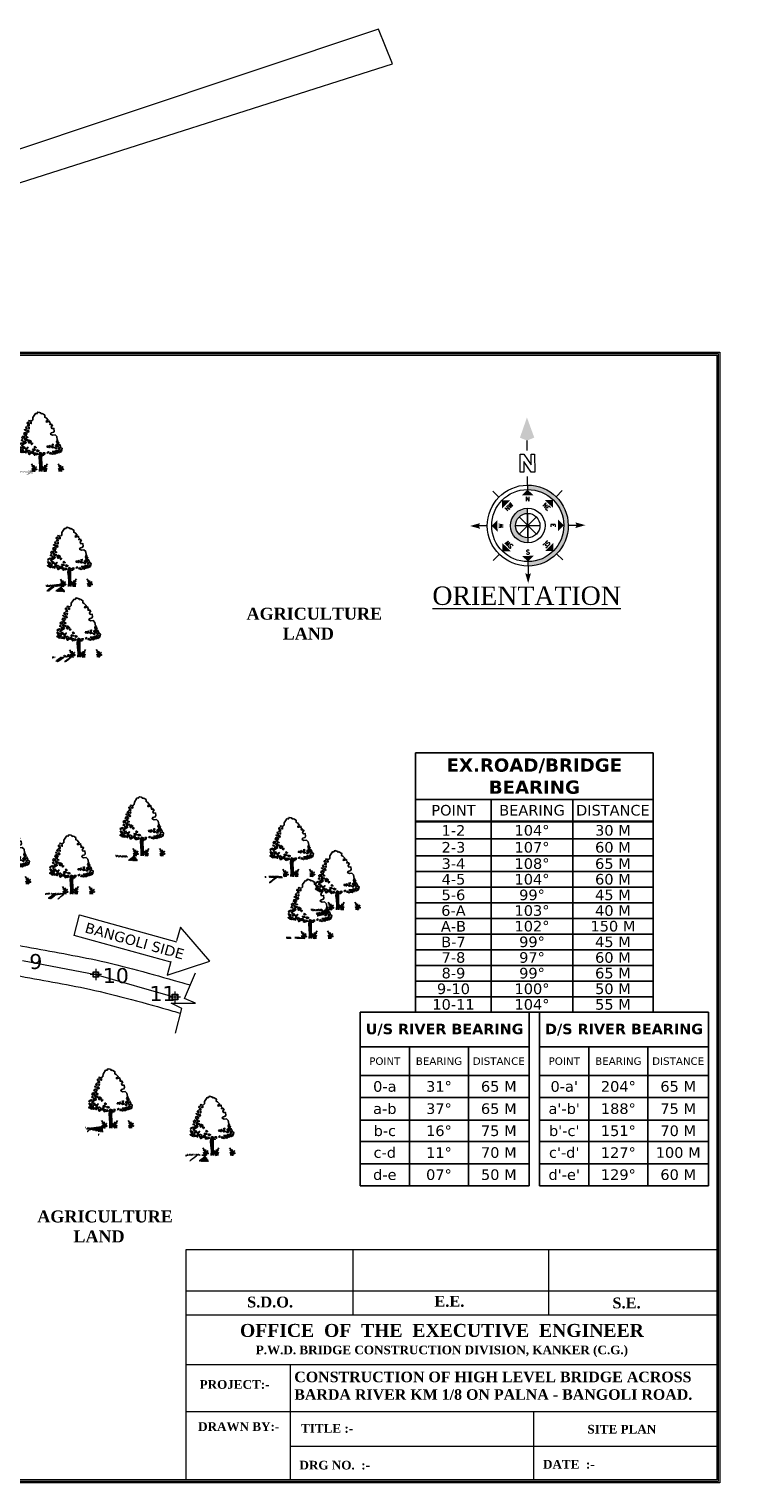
# Model space of a CAD drawing. Header units: metres. Extents: x -3839838688 to 844383267715, y -571436171822 to 78533580212.
# Tile 3 of 4: x -3828205718 to -3827733734, y -6735565810 to -6734593360. Entities that reach past the tile are written whole.
import ezdxf
from ezdxf.enums import TextEntityAlignment as Align

# ---------------------------------------------------------------- set-up
doc = ezdxf.new("R2010")
doc.units = ezdxf.units.M
doc.header["$MEASUREMENT"] = 0
for name, color, linetype in [('A-Anno-Note', 211, 'Continuous'), ('GROUND_LVL', 114, 'Continuous'), ('SECTION', 7, 'Continuous'), ('TEX', 6, 'Continuous'), ('TEXT', 221, 'Continuous')]:
    doc.layers.add(name, color=color, linetype=linetype)
doc.layers.add('DIMENTION', color=7, linetype='Continuous', lineweight=9)
doc.styles.add('ROMANS', font='romans.shx')
doc.styles.get("Standard").update_dxf_attribs({"font": 'verdana.ttf', "height": 4000})

# ---------------------------------------------------------------- blocks, each defined once
blk = doc.blocks.new('A$C16861002')
h = blk.add_hatch()
h.set_pattern_fill('AR-SAND,_O', color=86, scale=0.00875, angle=-7.1637)
h.set_pattern_definition([(30.3363, (-438.715158, 35.971238), (0.0015555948, 0.01679683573), [0, -0.0133, 0, -0.014875, 0, -0.01421875]), (0.3363, (-438.715158, 35.971238), (0.0184440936, 0.0225698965), [0, -0.007175, 0, -0.0119875, 0, -0.00459375]), (320.3363, (-438.725837, 35.97258), (0.02704221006, -0.0033489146), [0, -0.004375, 0, -0.01575, 0, -0.0205625]), (310.3363, (-438.725837, 35.97258), (0.0270559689, 0.0043395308), [0, -0.0021875, 0, -0.010325, 0, -0.0118125])])
edge = h.paths.add_edge_path()
edge.add_spline(control_points=[(0.438, 0.101), (0.437, 0.102), (0.413, 0.106), (0.357, 0.111), (0.269, 0.122), (0.166, 0.139), (0.083, 0.135), (0.01, 0.173), (-0.007, 0.148), (-0.011, 0.141)], knot_values=[0.028153, 0.028153, 0.028153, 0.028153, 0.042705, 0.440186, 0.998352, 1.57343, 2.182336, 2.529485, 2.667956, 2.667956, 2.667956, 2.667956], degree=3, periodic=0)
edge.add_line((-0.011, 0.141), (0.434, 0.085))
edge.add_arc((0.31, 0.123), 0.13, 342.7907, 350.3646)
at = {"color": 86}
for p, q in [((0.648, 0.39), (0.64, 0.262)), ((0.658, 0.459), (0.648, 0.39)), ((0.662, 0.385), (0.679, 0.472)), ((0.694, 0.469), (0.679, 0.352)), ((0.652, 0.166), (0.636, 0.073)), ((0.65, 0.269), (0.643, 0.158)), ((0.669, 0.346), (0.664, 0.266))]:
    blk.add_line(p, q, dxfattribs=at)
for points in [[(0.696, 1.459), (0.68, 1.456), (0.606, 1.371), (0.598, 1.314), (0.578, 1.299), (0.534, 1.292)], [(0.696, 1.459), (0.72, 1.451), (0.725, 1.454), (0.721, 1.463), (0.739, 1.483), (0.79, 1.465), (0.792, 1.457), (0.806, 1.459), (0.816, 1.433), (0.834, 1.437), (0.866, 1.421)], [(1.112, 0.761), (1.118, 0.763), (1.115, 0.845), (1.079, 0.891), (1.02, 0.892), (0.978, 0.921), (0.995, 0.948), (1.056, 0.958), (1.073, 0.985), (1.072, 1.049), (1.026, 1.049), (1.013, 1.086), (1.05, 1.128), (1.036, 1.13), (1.026, 1.155), (1.002, 1.152), (0.985, 1.154), (1.005, 1.175), (0.987, 1.206), (0.99, 1.235), (0.939, 1.224), (0.915, 1.221), (0.914, 1.245), (0.962, 1.262), (0.919, 1.326), (0.889, 1.342), (0.896, 1.393), (0.867, 1.415), (0.866, 1.421)], [(1.104, 0.701), (1.106, 0.673), (1.161, 0.645), (1.176, 0.595), (1.178, 0.568), (1.208, 0.55), (1.186, 0.479)], [(0.601, 0.07), (0.622, 0.184), (0.628, 0.304), (0.633, 0.413), (0.649, 0.466)], [(0.702, 0.459), (0.684, 0.352), (0.676, 0.254), (0.664, 0.123), (0.654, 0.063)], [(0.913, 0.457), (0.953, 0.438), (0.981, 0.448), (1.028, 0.436), (1.068, 0.458), (1.094, 0.448), (1.092, 0.476), (1.132, 0.457), (1.185, 0.479)]]:
    blk.add_lwpolyline(points, dxfattribs=at)
for points in [[(0.41, 1.045), (0.357, 1.036), (0.34, 1.005), (0.366, 1.001), (0.375, 0.973), (0.352, 0.959), (0.39, 0.96), (0.394, 0.987), (0.421, 1), (0.419, 1.017), (0.389, 1.02)], [(0.404, 1.101), (0.397, 1.085), (0.37, 1.105)], [(0.43, 1.175), (0.406, 1.15), (0.427, 1.115)], [(0.454, 1.095), (0.421, 1.066), (0.46, 1.039), (0.471, 1.06), (0.455, 1.067)], [(0.496, 1.221), (0.495, 1.183), (0.449, 1.189), (0.481, 1.207), (0.476, 1.229)], [(0.459, 1.27), (0.494, 1.271), (0.456, 1.243)], [(0.491, 1.15), (0.464, 1.137), (0.482, 1.113)], [(0.517, 1.318), (0.501, 1.298), (0.527, 1.3)], [(0.553, 1.269), (0.516, 1.246), (0.549, 1.231)], [(0.181, 0.728), (0.21, 0.648), (0.248, 0.681)], [(0.192, 0.782), (0.197, 0.753), (0.231, 0.782), (0.26, 0.773), (0.255, 0.801), (0.232, 0.793)], [(0.288, 0.759), (0.256, 0.741), (0.27, 0.717)], [(0.286, 0.88), (0.266, 0.86), (0.299, 0.85)], [(0.312, 0.712), (0.275, 0.689), (0.283, 0.655), (0.324, 0.672)], [(0.356, 0.926), (0.313, 0.959), (0.285, 0.94), (0.289, 0.907)], [(0.294, 0.807), (0.305, 0.762), (0.373, 0.792), (0.319, 0.799), (0.314, 0.827)], [(0.358, 0.838), (0.338, 0.818), (0.367, 0.809)], [(0.358, 0.909), (0.34, 0.867), (0.401, 0.843), (0.42, 0.857), (0.379, 0.873)], [(0.413, 0.935), (0.386, 0.927), (0.397, 0.91), (0.428, 0.917)], [(0.457, 0.842), (0.425, 0.824), (0.432, 0.779), (0.453, 0.776), (0.448, 0.804), (0.465, 0.808), (0.48, 0.789), (0.499, 0.803)], [(0.482, 0.773), (0.499, 0.732), (0.523, 0.756)], [(1.14, 0.75), (1.11, 0.754), (1.092, 0.712), (1.108, 0.705), (1.12, 0.731)], [(1.152, 0.716), (1.121, 0.703), (1.13, 0.675)], [(0.196, 0.638), (0.164, 0.626), (0.192, 0.606)], [(0.221, 0.602), (0.206, 0.587), (0.239, 0.572), (0.249, 0.588)], [(0.243, 0.643), (0.216, 0.63), (0.264, 0.602), (0.279, 0.617)], [(0.307, 0.602), (0.272, 0.568), (0.311, 0.569), (0.339, 0.549)], [(0.328, 0.6), (0.35, 0.575), (0.384, 0.604)], [(0.336, 0.665), (0.352, 0.624), (0.402, 0.678), (0.361, 0.656)], [(0.406, 0.606), (0.381, 0.582), (0.406, 0.502), (0.469, 0.532), (0.424, 0.544), (0.448, 0.568)], [(0.473, 0.565), (0.497, 0.513), (0.52, 0.559)], [(0.502, 0.622), (0.523, 0.586), (0.571, 0.591), (0.56, 0.609), (0.527, 0.613)], [(0.551, 0.533), (0.512, 0.494), (0.53, 0.47), (0.553, 0.483), (0.538, 0.496)], [(0.566, 0.685), (0.549, 0.654), (0.595, 0.648)], [(0.597, 0.522), (0.565, 0.476), (0.622, 0.486)], [(0.605, 0.592), (0.594, 0.566), (0.622, 0.552), (0.653, 0.564)], [(0.645, 0.461), (0.669, 0.518), (0.725, 0.484), (0.678, 0.49)], [(0.735, 0.466), (0.716, 0.447), (0.749, 0.442)], [(0.744, 0.498), (0.777, 0.461), (0.786, 0.493)], [(0.833, 0.492), (0.857, 0.478), (0.874, 0.509)], [(0.853, 0.649), (0.862, 0.62), (0.893, 0.633), (0.907, 0.604), (0.931, 0.656), (0.899, 0.643)], [(0.922, 0.49), (0.897, 0.459), (0.945, 0.46)], [(0.942, 0.63), (0.976, 0.592), (1.024, 0.597)], [(0.959, 0.504), (1, 0.46), (1.033, 0.484), (1.07, 0.468), (1.067, 0.518), (1.031, 0.5)], [(0.971, 0.667), (0.996, 0.631), (1.01, 0.673)], [(1.047, 0.592), (1.082, 0.565), (1.044, 0.57)], [(1.103, 0.662), (1.056, 0.634), (1.063, 0.617), (1.107, 0.595), (1.139, 0.613), (1.094, 0.624), (1.127, 0.653)], [(1.098, 0.519), (1.094, 0.492), (1.127, 0.477), (1.128, 0.521)], [(1.126, 0.571), (1.135, 0.542), (1.164, 0.571)], [(1.171, 0.527), (1.156, 0.507), (1.183, 0.481)]]:
    blk.add_lwpolyline(points, close=True, dxfattribs=at)
for centre, radius, start, end in [((0.242, 0.146), 0.227, 343.8213, 33.8793), ((0.375, 0.113), 0.0789, 338.4127, 44.178), ((0.31, 0.123), 0.13, 343.4617, 20.2712), ((0.396, 0.136), 0.0898, 354.9817, 66.5193), ((0.218, 0.179), 0.273, 338.8097, 11.1779), ((0.526, 0.078), 0.0496, 83.2374, 178.7654), ((0.587, 0.1), 0.101, 124.1986, 191.1044), ((0.67, 0.06), 0.0496, 346.9072, 82.4352), ((0.616, 0.096), 0.101, 334.5682, 41.474), ((0.993, 0.081), 0.273, 154.4947, 186.8629), ((0.81, 0.084), 0.0898, 99.1533, 170.6909), ((0.962, 0.056), 0.227, 131.7933, 181.8513), ((0.825, 0.057), 0.0789, 121.4946, 187.2599), ((0.89, 0.05), 0.13, 145.4014, 182.2109), ((0.874, 0.067), 0.227, 343.8213, 33.8793), ((1.029, 0.056), 0.0898, 354.9817, 66.5193), ((1.007, 0.034), 0.0789, 338.4127, 44.178), ((0.942, 0.044), 0.13, 343.4617, 20.2712), ((0.85, 0.099), 0.273, 338.8097, 11.1779), ((1.158, -0.001), 0.0496, 83.2374, 178.7654), ((1.22, 0.02), 0.101, 124.1986, 191.1044)]:
    blk.add_arc(centre, radius, start, end, dxfattribs=at)
for points, start_tangent, end_tangent in [([(0.532, 0.127), (0.53, 0.136), (0.535, 0.137), (0.54, 0.136), (0.539, 0.134), (0.541, 0.128), (0.541, 0.125), (0.54, 0.121), (0.533, 0.12), (0.531, 0.126), (0.532, 0.127)], (-0.533022, 0.846101), (-0.533022, 0.846101)), ([(0.532, 0.184), (0.53, 0.188), (0.533, 0.189), (0.535, 0.188), (0.535, 0.187), (0.536, 0.184), (0.536, 0.183), (0.535, 0.181), (0.532, 0.18), (0.531, 0.184), (0.532, 0.184)], (-0.533022, 0.846101), (-0.533022, 0.846101)), ([(0.676, 0.109), (0.68, 0.117), (0.676, 0.119), (0.671, 0.119), (0.671, 0.117), (0.668, 0.112), (0.666, 0.109), (0.667, 0.105), (0.673, 0.102), (0.677, 0.108), (0.676, 0.109)], (0.725822, 0.687882), (0.725822, 0.687882)), ([(0.691, 0.164), (0.693, 0.168), (0.691, 0.169), (0.688, 0.169), (0.688, 0.168), (0.687, 0.166), (0.686, 0.164), (0.686, 0.162), (0.689, 0.16), (0.691, 0.163), (0.691, 0.164)], (0.725822, 0.687882), (0.725822, 0.687882)), ([(1.165, 0.048), (1.163, 0.057), (1.167, 0.057), (1.172, 0.056), (1.172, 0.054), (1.173, 0.049), (1.174, 0.046), (1.172, 0.042), (1.166, 0.04), (1.163, 0.047), (1.165, 0.048)], (-0.533022, 0.846101), (-0.533022, 0.846101)), ([(1.164, 0.104), (1.163, 0.109), (1.165, 0.109), (1.167, 0.109), (1.167, 0.108), (1.168, 0.105), (1.168, 0.103), (1.168, 0.101), (1.164, 0.101), (1.163, 0.104), (1.164, 0.104)], (-0.533022, 0.846101), (-0.533022, 0.846101))]:
    blk.add_spline(points, degree=3, dxfattribs=dict(at, start_tangent=start_tangent, end_tangent=end_tangent))
blk = doc.blocks.new('Anno_North_J_Metric')
at = {"linetype": 'ByBlock', "lineweight": -2}
h = blk.add_hatch(color=0, dxfattribs=at)
h.paths.add_polyline_path([(-4.17, 0), (-4.68, 0, 1), (4.68, 0), (4.17, 0, -1)])
h.paths.add_polyline_path([(1.41, 0), (2, 0, 1), (-2, 0), (-1.41, 0, -1)])
at = {"color": 0, "linetype": 'ByBlock', "lineweight": -2}
for p, q in [((0, 4.68), (0, 5.67)), ((-3.31, 3.31), (-4.01, 4.01)), ((3.31, 3.31), (4.01, 4.01)), ((-4.68, 0), (-5.67, 0)), ((-4.68, 0), (-4.17, 0)), ((-1.41, 0), (-2, 0)), ((-1.41, 0), (1.41, 0)), ((1.41, 0), (-1.41, 0)), ((-1, 1), (1, -1)), ((-1, -1), (1, 1)), ((1, -1), (-1, 1)), ((1, 1), (-1, -1)), ((0, 1.41), (0, -1.41)), ((0, -1.41), (0, 1.41)), ((1.41, 0), (2, 0)), ((4.68, 0), (4.17, 0)), ((4.68, 0), (5.67, 0)), ((6.17, 0.4), (6.17, 0.82)), ((6.17, 0.82), (8.27, 0.82)), ((7.43, 0.4), (6.17, 0.4)), ((6.17, -0.44), (7.43, 0.4)), ((8.27, 0.4), (7.01, -0.44)), ((8.27, 0.82), (8.27, 0.4)), ((8.67, 0), (9.83, 0)), ((6.17, -0.86), (6.17, -0.44)), ((8.27, -0.86), (6.17, -0.86)), ((7.01, -0.44), (8.27, -0.44)), ((8.27, -0.44), (8.27, -0.86)), ((-3.31, -3.31), (-4.01, -4.01)), ((3.31, -3.31), (4.01, -4.01)), ((0, -4.68), (0, -5.67))]:
    blk.add_line(p, q, dxfattribs=at)
for radius in [4.68, 4.17, 2, 1.41]:
    blk.add_circle((0, 0), radius, dxfattribs=at)
for points in [[(-0.33, 5.5), (0, 5.67), (0, 6.67)], [(0, 6.67), (0.33, 5.5), (0, 5.67)], [(0, 4.17), (0.67, 3.5), (-0.67, 3.5)], [(-2.95, 2.95), (-2, 2.95), (-2.95, 2)], [(2.95, 2.95), (2.95, 2), (2, 2.95)], [(-6.67, 0), (-5.5, 0.33), (-5.67, 0)], [(-5.5, -0.33), (-5.67, 0), (-6.67, 0)], [(-4.17, 0), (-3.5, 0.67), (-3.5, -0.67)], [(4.17, 0), (3.5, -0.67), (3.5, 0.67)], [(12.5, 0), (10.17, 0.83), (9.83, 0)], [(9.83, 0), (10.17, -0.83), (12.5, 0)], [(-2.95, -2.95), (-2.95, -2), (-2, -2.95)], [(2.95, -2.95), (2, -2.95), (2.95, -2)], [(0, -4.17), (-0.67, -3.5), (0.67, -3.5)], [(0, -6.67), (-0.33, -5.5), (0, -5.67)], [(0.33, -5.5), (0, -5.67), (0, -6.67)]]:
    blk.add_solid(points, dxfattribs=at)
at = {"color": 0, "linetype": 'ByBlock', "lineweight": -2, "style": 'ROMANS'}
for s, rotation, p in [('SW', 45, (-2, 2)), ('NW', 315, (2, 2)), ('S', 270, (-3.33, 0)), ('N', 270, (2.83, 0)), ('SE', 135, (-2, -2)), ('E', 180, (0, -2.67)), ('NE', 225, (2, -2))]:
    blk.add_text(s, height=0.5, rotation=rotation, dxfattribs=at).set_placement(p, align=Align.CENTER)
blk.add_text('W', height=0.5, dxfattribs=at).set_placement((0, 2.83), align=Align.CENTER)
blk = doc.blocks.new('*T273')
at = {"layer": 'SECTION', "color": 0, "linetype": 'ByBlock', "lineweight": -2, "ltscale": 20, "transparency": 16777216}
for p, q in [((0, 0), (158736, 0)), ((0, 0), (0, -173528)), ((158736, 0), (158736, -173528)), ((0, -31224), (158736, -31224)), ((50562, -31224), (50562, -173528)), ((105074, -31224), (105074, -173528)), ((0, -45637), (158736, -45637)), ((0, -46178), (158736, -46178)), ((0, -57530), (158736, -57530)), ((0, -68881), (158736, -68881)), ((0, -79346), (158736, -79346)), ((0, -89810), (158736, -89810)), ((0, -100275), (158736, -100275)), ((0, -110740), (158736, -110740)), ((0, -121204), (158736, -121204)), ((0, -131669), (158736, -131669)), ((0, -142134), (158736, -142134)), ((0, -152598), (158736, -152598)), ((0, -163063), (158736, -163063)), ((0, -173528), (158736, -173528))]:
    blk.add_line(p, q, dxfattribs=at)
at = {"layer": 'SECTION', "color": 0, "linetype": 'Continuous', "lineweight": 9, "ltscale": 20, "transparency": 16777216}
for s, insert, char_height, width, attachment_point in [('{\\fVerdana|b1|i0|c0|p34;\\C7;EX.ROAD/BRIDGE BEARING}', (79368, -15612), 8855.05, 158735.37, 5), ('{\\C7;POINT}', (25281, -38431), 7084.04, 50562.14, 5), ('{\\C7;BEARING}', (77818, -38431), 7084.04, 54511.39, 5), ('{\\C7;DISTANCE}', (131905, -38431), 7084.04, 53661.41, 5), ('hh', (25281, -45637), 0.319, 50562.14, 2), ('1-2', (25281, -51854), 7084, 50562.14, 5), ('hh', (77818, -45637), 0.319, 54511.39, 2), ('104%%D', (77818, -51854), 7084, 54511.39, 5), ('30 M', (131905, -51854), 7084, 53661.41, 5), ('2-3', (25281, -63205), 7084, 50562.14, 5), ('107%%D', (77818, -63205), 7084, 54511.39, 5), ('60 M', (131905, -63205), 7084, 53661.41, 5), ('3-4', (25281, -74113), 7084, 50562.14, 5), ('108%%D', (77818, -74113), 7084, 54511.39, 5), ('65 M', (131905, -74113), 7084, 53661.41, 5), ('4-5', (25281, -84578), 7084, 50562.14, 5), ('104%%D', (77818, -84578), 7084, 54511.39, 5), ('{\\C7;60} M', (131905, -84578), 7084, 53661.41, 5), ('5-6', (25281, -95043), 7084, 50562.14, 5), ('99%%D', (77818, -95043), 7084, 54511.39, 5), ('45 M', (131905, -95043), 7084, 53661.41, 5), ('6-A', (25281, -105507), 7084, 50562.14, 5), ('103%%D', (77818, -105507), 7084, 54511.39, 5), ('40 M', (131905, -105507), 7084, 53661.41, 5), ('A-B', (25281, -115972), 7084, 50562.14, 5), ('102%%D', (77818, -115972), 7084, 54511.39, 5), ('150 M', (131905, -115972), 7084, 53661.41, 5), ('B-7', (25281, -126437), 7084, 50562.14, 5), ('99%%D', (77818, -126437), 7084, 54511.39, 5), ('45 M', (131905, -126437), 7084, 53661.41, 5), ('7-8', (25281, -136901), 7084, 50562.14, 5), ('97%%D', (77818, -136901), 7084, 54511.39, 5), ('60 M', (131905, -136901), 7084, 53661.41, 5), ('8-9', (25281, -147366), 7084, 50562.14, 5), ('99%%D', (77818, -147366), 7084, 54511.39, 5), ('65 M', (131905, -147366), 7084, 53661.41, 5), ('9-10', (25281, -157831), 7084, 50562.14, 5), ('100%%D', (77818, -157831), 7084, 54511.39, 5), ('50 M', (131905, -157831), 7084, 53661.41, 5), ('10-11', (25281, -168295), 7084, 50562.14, 5), ('104%%D', (77818, -168295), 7084, 54511.39, 5), ('55 M', (131905, -168295), 7084, 53661.41, 5)]:
    blk.add_mtext(s, dxfattribs=dict(at, insert=insert, char_height=char_height, width=width, attachment_point=attachment_point))
blk = doc.blocks.new('*T274')
at = {"layer": 'SECTION', "color": 0, "linetype": 'ByBlock', "lineweight": -2, "ltscale": 20, "transparency": 16777216}
for p, q in [((0, 0), (113071, 0)), ((0, 0), (0, -116023)), ((113071, 0), (113071, -116023)), ((0, -23168), (113071, -23168)), ((33071, -23168), (33071, -116023)), ((72411, -23168), (72411, -116023)), ((0, -42188), (113071, -42188)), ((0, -42365), (113071, -42365)), ((0, -56885), (113071, -56885)), ((0, -72105), (113071, -72105)), ((0, -86438), (113071, -86438)), ((0, -101231), (113071, -101231)), ((0, -116023), (113071, -116023))]:
    blk.add_line(p, q, dxfattribs=at)
at = {"layer": 'SECTION', "color": 0, "linetype": 'Continuous', "lineweight": 9, "ltscale": 20, "transparency": 16777216}
for s, insert, char_height, width, attachment_point in [('{\\fVerdana|b1|i0|c0|p34;\\C7;D/S RIVER BEARING }', (56535, -11584), 7000, 113070.79, 5), ('{\\C7;POINT}', (16535, -32678), 5000, 33070.79, 5), ('{\\C7;BEARING}', (52741, -32678), 5000, 39339.79, 5), ('{\\C7;DISTANCE}', (92741, -32678), 5000, 40659.79, 5), ('hh', (16535, -42188), 0.319, 33070.79, 2), ("0-a'", (16535, -49625), 7084, 33070.79, 5), ('hh', (52741, -42188), 0.319, 39339.79, 2), ('204%%D', (52741, -49625), 7084, 39339.79, 5), ('65 M', (92741, -49625), 7084, 40659.79, 5), ("a'-b'", (16535, -64495), 7084, 33070.79, 5), ('188%%D', (52741, -64495), 7084, 39339.79, 5), ('75 M', (92741, -64495), 7084, 40659.79, 5), ("b'-c'", (16535, -79272), 7084, 33070.79, 5), ('151%%D', (52741, -79272), 7084, 39339.79, 5), ('70 M', (92741, -79272), 7084, 40659.79, 5), ("c'-d'", (16535, -93834), 7084, 33070.79, 5), ('127%%D', (52741, -93834), 7084, 39339.79, 5), ('100 M', (92741, -93834), 7084, 40659.79, 5), ("d'-e'", (16535, -108627), 7084, 33070.79, 5), ('129%%D', (52741, -108627), 7084, 39339.79, 5), ('60 M', (92741, -108627), 7084, 40659.79, 5)]:
    blk.add_mtext(s, dxfattribs=dict(at, insert=insert, char_height=char_height, width=width, attachment_point=attachment_point))
blk = doc.blocks.new('*T275')
at = {"layer": 'SECTION', "color": 0, "linetype": 'ByBlock', "lineweight": -2, "ltscale": 20, "transparency": 16777216}
for p, q in [((0, 0), (113071, 0)), ((0, 0), (0, -116023)), ((113071, 0), (113071, -116023)), ((0, -23168), (113071, -23168)), ((33071, -23168), (33071, -116023)), ((72411, -23168), (72411, -116023)), ((0, -42188), (113071, -42188)), ((0, -42365), (113071, -42365)), ((0, -56885), (113071, -56885)), ((0, -72105), (113071, -72105)), ((0, -86438), (113071, -86438)), ((0, -101231), (113071, -101231)), ((0, -116023), (113071, -116023))]:
    blk.add_line(p, q, dxfattribs=at)
at = {"layer": 'SECTION', "color": 0, "linetype": 'Continuous', "lineweight": 9, "ltscale": 20, "transparency": 16777216}
for s, insert, char_height, width, attachment_point in [('{\\fVerdana|b1|i0|c0|p34;\\C7;U/S RIVER BEARING }', (56535, -11584), 7000, 113070.79, 5), ('{\\C7;POINT}', (16535, -32678), 5000, 33070.79, 5), ('{\\C7;BEARING}', (52741, -32678), 5000, 39339.79, 5), ('{\\C7;DISTANCE}', (92741, -32678), 5000, 40659.79, 5), ('hh', (16535, -42188), 0.319, 33070.79, 2), ('0-a', (16535, -49625), 7084, 33070.79, 5), ('hh', (52741, -42188), 0.319, 39339.79, 2), ('31%%D', (52741, -49625), 7084, 39339.79, 5), ('65 M', (92741, -49625), 7084, 40659.79, 5), ('a-b', (16535, -64495), 7084, 33070.79, 5), ('37%%D', (52741, -64495), 7084, 39339.79, 5), ('65 M', (92741, -64495), 7084, 40659.79, 5), ('b-c', (16535, -79272), 7084, 33070.79, 5), ('16%%D', (52741, -79272), 7084, 39339.79, 5), ('75 M', (92741, -79272), 7084, 40659.79, 5), ('c-d', (16535, -93834), 7084, 33070.79, 5), ('11%%D', (52741, -93834), 7084, 39339.79, 5), ('70 M', (92741, -93834), 7084, 40659.79, 5), ('d-e', (16535, -108627), 7084, 33070.79, 5), ('07%%D', (52741, -108627), 7084, 39339.79, 5), ('50 M', (92741, -108627), 7084, 40659.79, 5)]:
    blk.add_mtext(s, dxfattribs=dict(at, insert=insert, char_height=char_height, width=width, attachment_point=attachment_point))

msp = doc.modelspace()

# ---------------------------------------------------------------- linework, layer by layer
at = {"layer": 'DIMENTION', "color": 7, "linetype": 'Continuous', "lineweight": 9, "ltscale": 20}
for points in [[(-3828110977.249434, -6735217489.884037), (-3828175682.333999, -6735199591.078618), (-3828171900.984428, -6735185921.309185), (-3828107195.899871, -6735203820.114598)], [(-3828110840.453909, -6735216995.361303), (-3828113407.064602, -6735226273.788437), (-3828084853.69493, -6735216825.967053), (-3828104492.493648, -6735194047.164744), (-3828107059.10434, -6735203325.591866)]]:
    msp.add_lwpolyline(points, dxfattribs=at)
at = {"layer": 'GROUND_LVL', "color": 7, "linetype": 'Continuous', "lineweight": 9}
for p, q in [((-3828100615.90193, -6735453438.535114), (-3828100615.901929, -6735409610.232681)), ((-3828100615.901929, -6735409610.232681), (-3827745860.000001, -6735409610.232678)), ((-3827989163.969738, -6735409610.232678), (-3827989163.969772, -6735453438.535114)), ((-3827858390.272997, -6735409610.232678), (-3827858390.273031, -6735453438.535114)), ((-3828100615.901929, -6735437381.170078), (-3827745860.000001, -6735437381.170078)), ((-3828100615.901929, -6735453438.535114), (-3827745860.000001, -6735453438.535114)), ((-3828100615.901928, -6735563809.999997), (-3828100615.901929, -6735453438.535114)), ((-3828100615.901929, -6735486569.325352), (-3827745860.000001, -6735486569.325352)), ((-3828031081.608177, -6735486569.325352), (-3828031081.608177, -6735563810)), ((-3828100615.901929, -6735518018), (-3827745860.000001, -6735518018)), ((-3827868314.315882, -6735518018), (-3827868314.315882, -6735563810)), ((-3828031081.608194, -6735541158.799999), (-3827745860.000001, -6735541158.799999))]:
    msp.add_line(p, q, dxfattribs=at)
at = {"layer": 'SECTION', "lineweight": 13, "ltscale": 20}
for p, q in [((-3827972040, -6734593360), (-3828249344.231441, -6734686037.260389)), ((-3827962700, -6734616500), (-3827972040, -6734593360)), ((-3828294260, -6734722520), (-3827962700, -6734616500))]:
    msp.add_line(p, q, dxfattribs=at)
at = {"layer": 'SECTION', "lineweight": 9, "ltscale": 20}
for p, q in [((-3828210229.440969, -6735216344.172635), (-3828161119.071852, -6735225734.148413)), ((-3828161119.071852, -6735225734.148413), (-3828108231.507901, -6735240830.690379)), ((-3828101860.432038, -6735241681.264178), (-3828094499.648371, -6735224627.579706)), ((-3828103550, -6735248374.863569), (-3828110770, -6735244910)), ((-3828110770, -6735244910), (-3828094380, -6735244910.000001)), ((-3828094380, -6735244910.000001), (-3828101860.432038, -6735241681.264178)), ((-3828107730, -6735264934.863569), (-3828103550, -6735248374.863569)), ((-3827871299.001958, -6735251036.976841), (-3827864420, -6735251036.976841))]:
    msp.add_line(p, q, dxfattribs=at)
at = {"layer": 'SECTION', "color": 7, "linetype": 'Continuous', "lineweight": 9, "ltscale": 20}
for p, q in [((-3828161091.873482, -6735221984.148413), (-3828161091.873482, -6735229484.148413)), ((-3828108204.309532, -6735237080.690379), (-3828108204.309532, -6735244580.690379)), ((-3827745860.000001, -6735409610.232678), (-3827745860.000001, -6735563809.999997)), ((-3827745860, -6735563810), (-3828100615.901929, -6735563810))]:
    msp.add_line(p, q, dxfattribs=at)
at = {"layer": 'SECTION', "lineweight": 9, "ltscale": 20}
for points in [[(-3828852500, -6734809430), (-3827743860, -6734809430), (-3827743860, -6735565810), (-3828852500, -6735565810)], [(-3828851500, -6734810430), (-3827744860, -6734810430), (-3827744860, -6735564810), (-3828851500, -6735564810)], [(-3828850500, -6734811430), (-3827745860, -6734811430), (-3827745860, -6735563810), (-3828850500, -6735563810)]]:
    msp.add_lwpolyline(points, close=True, dxfattribs=at)
at = {"layer": 'SECTION', "color": 7, "linetype": 'Continuous', "lineweight": 9, "ltscale": 20}
for points in [[(-3828157341.873482, -6735225734.148413), (-3828161091.873482, -6735225734.148413), (-3828164841.873482, -6735225734.148413)], [(-3828104454.309532, -6735240830.690379), (-3828108204.309532, -6735240830.690379), (-3828111954.309532, -6735240830.690379)]]:
    msp.add_lwpolyline(points, dxfattribs=at)
for points in [[(-3828162966.873482, -6735223889.148413), (-3828159246.873482, -6735223889.148413), (-3828159246.873482, -6735227579.148413), (-3828162966.873482, -6735227579.148413)], [(-3828110079.309532, -6735238985.690379), (-3828106359.309532, -6735238985.690379), (-3828106359.309532, -6735242675.690379), (-3828110079.309532, -6735242675.690379)]]:
    msp.add_lwpolyline(points, close=True, dxfattribs=at)
for centre in [(-3828161091.873482, -6735225734.148413), (-3828108204.309532, -6735240830.690379)]:
    msp.add_circle(centre, 1845, dxfattribs=at)
at = {"layer": 'SECTION', "lineweight": 9, "ltscale": 20}
for points, knots in [([(-3828375970.00961, -6735179974.879196), (-3828361540.476749, -6735182710.366307), (-3828327237.284996, -6735189213.413894), (-3828271204.921332, -6735193010.289141), (-3828214713.322958, -6735206560.252249), (-3828158382.462824, -6735215498.500296), (-3828123835.212077, -6735225367.951005), (-3828105327.004171, -6735230655.371614), (-3828102886.110249, -6735231352.685632), (-3828100445.216327, -6735232049.99965), (-3828098004.322404, -6735232747.313668)], [0, 0, 0, 0, 44037.2564153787, 104689.3524249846, 167968.7684303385, 217955.6742645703, 275637.9221901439, 275637.9221901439, 275637.9221901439, 283245.1551064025, 283245.1551064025, 283245.1551064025, 283245.1551064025]), ([(-3828380148.141574, -6735199533.591149), (-3828365718.608713, -6735202269.07826), (-3828331415.41696, -6735208772.125847), (-3828275383.053296, -6735212569.001094), (-3828218891.454922, -6735226118.964202), (-3828162560.594788, -6735235057.212249), (-3828128013.34404, -6735244926.662958), (-3828109505.136135, -6735250214.083567), (-3828107797.945448, -6735250701.793412), (-3828106090.754761, -6735251189.503258), (-3828104383.564074, -6735251677.213103)], [0, 0, 0, 0, 44037.2564153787, 104689.3524249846, 167968.7684303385, 217955.6742645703, 275637.9221901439, 275637.9221901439, 275637.9221901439, 280958.5127617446, 280958.5127617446, 280958.5127617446, 280958.5127617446])]:
    msp.add_open_spline(points, degree=3, knots=knots, dxfattribs=at)

# ---------------------------------------------------------------- block references
for name, p in [('*T273', (-3827947227.290516, -6735077509.475235)), ('*T275', (-3827984370, -6735251036.976841)), ('*T274', (-3827864420, -6735251036.976841))]:
    msp.add_blockref(name, p)
at = {"layer": 'A-Anno-Note', "color": 7, "linetype": 'Continuous', "lineweight": 9, "xscale": 5784.159907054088, "yscale": 5784.159416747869, "zscale": 5784.159419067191, "rotation": 90.42489494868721}
msp.add_blockref('Anno_North_J_Metric', (-3827872263.826607, -6734925460.010748), dxfattribs=at)
at = {"layer": 'SECTION', "color": 7, "linetype": 'Continuous', "lineweight": 9, "ltscale": 20, "xscale": 27934.31896082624, "yscale": 27934.31895750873, "zscale": 27934.31895683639, "rotation": 7.276220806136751}
for p in [(-3828215129.415245, -6734893298.245439), (-3828195779.415245, -6734970268.245439), (-3828189569.415245, -6735017548.245439), (-3828147279.415245, -6735150518.245439), (-3828047039.415245, -6735164358.245439), (-3828237009.415245, -6735169338.245439), (-3828194359.415245, -6735175978.245439), (-3828016586.292564, -6735186539.006047), (-3828034829.415245, -6735205738.245439), (-3828168219.415245, -6735332518.245439), (-3828100399.415245, -6735350848.245439)]:
    msp.add_blockref('A$C16861002', p, dxfattribs=at)

# ---------------------------------------------------------------- texts
at = {"layer": 'SECTION', "color": 7, "linetype": 'Continuous', "lineweight": 9, "ltscale": 20, "char_height": 10000, "attachment_point": 1}
for s, insert in [('9', (-3828205583.487664, -6735212049.222511)), ('10', (-3828156445.920177, -6735221439.198289)), ('11', (-3828125218.823865, -6735233394.560744))]:
    msp.add_mtext(s, dxfattribs=dict(at, insert=insert))
at = {"layer": 'TEX', "color": 7, "linetype": 'Continuous', "lineweight": 9}
for s, insert, char_height, width, attachment_point in [('\\pt88000;{\\fTimes New Roman|b1|i0|c0|p18;AGRICULTURE\\P        LAND}', (-3828060299.415245, -6734980396.511334), 8000, 128559.58741646, 1), ('\\pi4426.93173,t37426.93173;{\\fTimes New Roman|b1|i0|c0|p18;CULVERT \\P\\pi3450.41439,t36450.41439;TOP T.B.M. \\P\\pi2801.20919,t35801.20919;RL.100.00 M}', (-3828604069.22254, -6735158097.791809), 3000, 30224.52820024, 1), ('\\pt88000;{\\fTimes New Roman|b1|i0|c0|p18;AGRICULTURE\\P        LAND}', (-3828200249.76755, -6735383576.62282), 8000, 128559.58741646, 1), ('{\\fTimes New Roman|b1|i0|c0|p18;S.D.O.}', (-3828059930.48092, -6735441190.935107), 7248.36082978, 50392.92396409, 1), ('{\\fTimes New Roman|b1|i0|c0|p18;E.E.}', (-3827934702.724486, -6735440700.734971), 7248.36082978, 50392.92396409, 1), ('{\\fTimes New Roman|b1|i0|c0|p18;S.E.}', (-3827815632.704889, -6735441793.315078), 7248.36082978, 50392.92396409, 1), ('{\\fTimes New Roman|b1|i0|c0|p18;OFFICE  OF  THE  EXECUTIVE  ENGINEER\\P\\H0.6667x;P.W.D. BRIDGE CONSTRUCTION DIVISION, KANKER (C.G.)}', (-3827929672.065274, -6735459458.491789), 8698.03299573, 277416.96615184, 2), ('{\\fTimes New Roman|b1|i0|c0|p18;PROJECT:-}', (-3828091688.070358, -6735497046.895638), 5798.68866382, 80920.12043479, 1), ('{\\fTimes New Roman|b1|i0|c0|p18;CONSTRUCTION OF HIGH LEVEL BRIDGE ACROSS BARDA RIVER KM 1/8 ON PALNA - BANGOLI ROAD.       }', (-3828028392.577111, -6735491393.549858), 7056, 282492.54078087, 1), ('{\\fTimes New Roman|b1|i0|c0|p18;DRAWN BY:-}', (-3828092686.480247, -6735525222.544907), 5798.68866382, 80920.12043479, 1), ('{\\fTimes New Roman|b1|i0|c0|p18;TITLE :-}', (-3828023837.610604, -6735526434.237205), 5798.68866382, 80920.12043479, 1), ('{\\fTimes New Roman|b1|i0|c0|p18;SITE PLAN}', (-3827832374.676888, -6735526975.905595), 5798.68866382, 260928.81262585, 1), ('{\\fTimes New Roman|b1|i0|c0|p18;DRG NO.  :-    }', (-3828024924.738088, -6735551000.985829), 5798.68866382, 214637.88102255, 1), ('{\\fTimes New Roman|b1|i0|c0|p18;DATE  :-   }', (-3827862053.351052, -6735550458.701284), 5798.68866382, 80920.12043479, 1)]:
    msp.add_mtext(s, dxfattribs=dict(at, insert=insert, char_height=char_height, width=width, attachment_point=attachment_point))
at = {"layer": 'TEXT', "color": 7, "linetype": 'Continuous', "lineweight": 9, "insert": (-3827873031.873883, -6734966211.729967), "char_height": 12313.64205125, "attachment_point": 2}
msp.add_mtext('{\\fTimes New Roman Baltic|b0|i0|c0|p18;\\LORIENTATION}', dxfattribs=at)
at = {"layer": 'TEXT', "color": 7, "linetype": 'Continuous', "lineweight": 9, "insert": (-3828101277.986867, -6735209097.607281), "char_height": 6934.6368, "width": 95729.75645465, "attachment_point": 3, "rotation": 344.4580627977}
msp.add_mtext('BANGOLI SIDE', dxfattribs=at)

doc.saveas('drawing.dxf')
